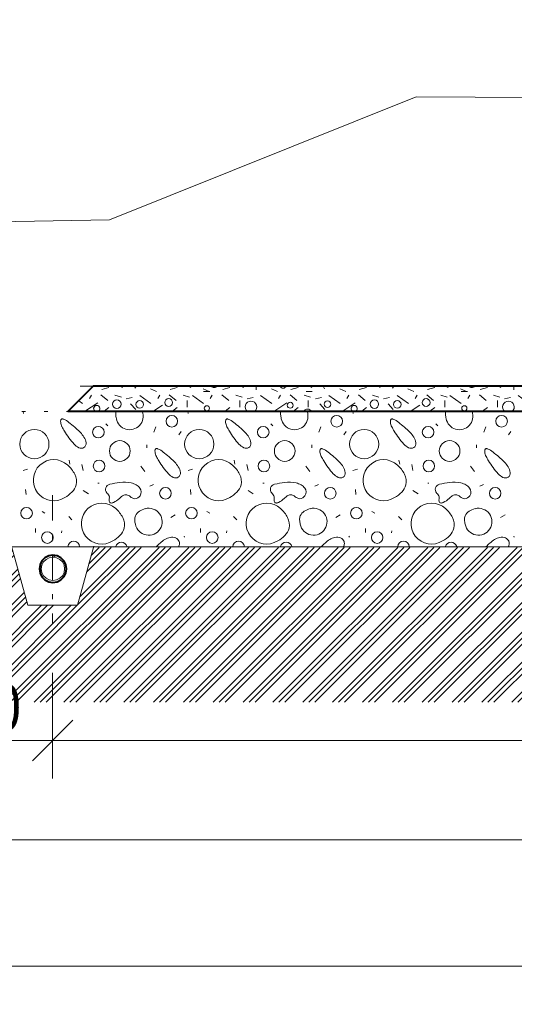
# Model space of a CAD drawing. Header units: millimetres. Extents: x -479461597 to -478645968, y -1101060132 to -1100898045.
# Tile 75 of 145: x -479028280 to -479025352, y -1101059430 to -1101053603. Entities that reach past the tile are written whole.
import ezdxf

# ---------------------------------------------------------------- set-up
doc = ezdxf.new("R2010")
doc.units = ezdxf.units.MM
doc.header["$MEASUREMENT"] = 0
for name, pattern in [('Wipeout_Contour', [1000, 0, -1000]), ('Čerchovaná S', [350, 150, -85, 30, -85]), ('Čerchovaná se dvěma tečkami', [575, 200, -110, 22.5, -110, 22.5, -110]), ('Čárkovaná L', [1300, 800, -500])]:
    doc.linetypes.add(name, pattern=pattern)
for name, color, linetype, lineweight in [('2D prvky - čary _Pero_č.__183', 7, 'Continuous', 20), ('Konstrukce - zaklady drenáž_Pero_č.__10', 7, 'Continuous', 40), ('Konstrukce - zaklady drenáž_Pero_č.__90', 250, 'Continuous', 13), ('Konstrukce - základy podsyp_Pero_č.__164', 250, 'Continuous', 13), ('Konstrukce - základy podsyp_Pero_č.__9', 7, 'Continuous', 40), ('Konstrukce - základy podsyp_Pero_č.__96', 124, 'Continuous', 13)]:
    doc.layers.add(name, color=color, linetype=linetype, lineweight=lineweight)
for name, color, linetype in [('Bourané_2D prvky - vyplně', 7, 'Continuous'), ('Konstrukce - zaklady drenáž', 7, 'Continuous'), ('Konstrukce - základy podsyp', 7, 'Continuous'), ('Kóty - SP', 7, 'Continuous'), ('Situace - terén PT', 7, 'Continuous')]:
    doc.layers.add(name, color=color, linetype=linetype)
for name, color, linetype, lineweight, true_color in [('Bourané_2D prvky - vyplně_Pero_č.__40', 7, 'Continuous', 13, 0xc9ca94), ('Bourané_Konstrukce - základy výkop_Pero_č.__109', 7, 'Continuous', 13, 0x6da3d7), ('Konstrukce - zaklady drenáž_Pero_č.__108', 7, 'Continuous', 13, 0x1a4f6e), ('Kóty - SP_Pero_č.__25', 7, 'Continuous', 13, 0x1a4f6e), ('Kóty - SP_Pero_č.__45', 7, 'Continuous', 13, 0x1a4f6e), ('Kóty - SP_Pero_č.__85', 7, 'Continuous', 13, 0x1a4f6e), ('Situace - terén HTU_Pero_č.__186', 7, 'Continuous', 20, 0x7b0011), ('Situace - terén PT_Pero_č.__190', 7, 'Continuous', 20, 0x6d6f03)]:
    doc.layers.add(name, color=color, linetype=linetype, lineweight=lineweight, true_color=true_color)
doc.styles.add('GENERATED_STYLE_5', font='txt')
doc.dimstyles.new('GENERATED_STYLE__1', dxfattribs={"dimtxt": 275, "dimasz": 228, "dimexe": 0.18, "dimexo": 400, "dimgap": 0.09, "dimtad": 1, "dimtih": 1, "dimtoh": 1, "dimdec": 0, "dimzin": 0, "dimdsep": 46, "dimtxsty": 'GENERATED_STYLE_5', "dimblk": 'ARROWHEAD_6', "dimblk1": 'ARROWHEAD_6', "dimblk2": 'ARROWHEAD_6', "dimcen": 0.09, "dimclrd": 256, "dimclre": 256, "dimclrt": 256, "dimazin": 0, "dimtfac": 1, "dimtdec": 4, "dimtmove": 0, "dimatfit": 3, "dimfxl": 1, "dimtolj": 1, "dimtzin": 0, "dimarcsym": 0})

# ---------------------------------------------------------------- blocks, each defined once
blk = doc.blocks.new('*X114', base_point=(-479016584.6, -1101055471.5))
at = {"layer": 'Bourané_2D prvky - vyplně_Pero_č.__40', "color": 9, "linetype": 'Continuous', "lineweight": 13, "true_color": 0xc9ca94}
for p, q in [((-479028258.6, -1101055933.3), (-479028260.1, -1101055921.5)), ((-479027282.3, -1101055933.3), (-479027283.8, -1101055921.5)), ((-479026306, -1101055933.3), (-479026307.5, -1101055921.5)), ((-479027769.4, -1101055994.2), (-479027757.6, -1101056006)), ((-479027473.3, -1101056013.1), (-479027485.2, -1101056043.9)), ((-479026793.1, -1101055994.2), (-479026781.2, -1101056006)), ((-479026497, -1101056013.1), (-479026508.9, -1101056043.9)), ((-479025816.8, -1101055994.2), (-479025804.9, -1101056006)), ((-479025520.7, -1101056013.1), (-479025532.5, -1101056043.9)), ((-479027338.3, -1101056060.5), (-479027324.1, -1101056039.2)), ((-479026362, -1101056060.5), (-479026347.8, -1101056039.2)), ((-479025385.7, -1101056060.5), (-479025371.5, -1101056039.2)), ((-479027527.8, -1101056119.7), (-479027527.8, -1101056136.3)), ((-479026551.5, -1101056119.7), (-479026551.5, -1101056136.3)), ((-479025575.2, -1101056119.7), (-479025575.2, -1101056136.3)), ((-479027987.3, -1101056209.7), (-479027982.6, -1101056233.4)), ((-479027911.5, -1101056235.8), (-479027904.4, -1101056271.3)), ((-479027539.7, -1101056276), (-479027563.3, -1101056245.2)), ((-479027011, -1101056209.7), (-479027006.3, -1101056233.4)), ((-479026935.2, -1101056235.8), (-479026928.1, -1101056271.3)), ((-479026563.3, -1101056276), (-479026587, -1101056245.2)), ((-479026034.7, -1101056209.7), (-479026029.9, -1101056233.4)), ((-479025958.9, -1101056235.8), (-479025951.8, -1101056271.3)), ((-479025587, -1101056276), (-479025610.7, -1101056245.2)), ((-479028233.7, -1101056261.8), (-479028259.7, -1101056271.3)), ((-479027257.3, -1101056261.8), (-479027283.4, -1101056271.3)), ((-479026281, -1101056261.8), (-479026307.1, -1101056271.3)), ((-479027816.8, -1101056344.7), (-479027809.7, -1101056344.7)), ((-479027508.9, -1101056363.7), (-479027487.5, -1101056354.2)), ((-479026840.5, -1101056344.7), (-479026833.4, -1101056344.7)), ((-479026532.5, -1101056363.7), (-479026511.2, -1101056354.2)), ((-479025864.1, -1101056344.7), (-479025857, -1101056344.7)), ((-479025556.2, -1101056363.7), (-479025534.9, -1101056354.2)), ((-479028245.3, -1101056382.3), (-479028242.9, -1101056413.1)), ((-479027904.7, -1101056389.1), (-479027873.9, -1101056408)), ((-479027269, -1101056382.3), (-479027266.6, -1101056413.1)), ((-479026928.4, -1101056389.1), (-479026897.6, -1101056408)), ((-479026292.6, -1101056382.3), (-479026290.3, -1101056413.1)), ((-479025952.1, -1101056389.1), (-479025921.3, -1101056408)), ((-479028147.7, -1101056513.4), (-479028131, -1101056524.1)), ((-479027989.7, -1101056542.8), (-479027970.7, -1101056561.7)), ((-479027359.2, -1101056533.7), (-479027385.3, -1101056547.9)), ((-479027171.4, -1101056513.4), (-479027154.6, -1101056524.1)), ((-479027013.4, -1101056542.8), (-479026994.4, -1101056561.7)), ((-479026382.9, -1101056533.7), (-479026409, -1101056547.9)), ((-479026195.1, -1101056513.4), (-479026178.3, -1101056524.1)), ((-479026037.1, -1101056542.8), (-479026018.1, -1101056561.7)), ((-479025406.6, -1101056533.7), (-479025432.7, -1101056547.9)), ((-479028186.3, -1101056637.5), (-479028186.3, -1101056613.8)), ((-479028032.3, -1101056639.9), (-479028030, -1101056628.1)), ((-479027304.7, -1101056666), (-479027307.1, -1101056658.9)), ((-479027210, -1101056637.5), (-479027210, -1101056613.8)), ((-479027056, -1101056639.9), (-479027053.6, -1101056628.1)), ((-479026328.4, -1101056666), (-479026330.8, -1101056658.9)), ((-479026233.6, -1101056637.5), (-479026233.6, -1101056613.8)), ((-479026079.7, -1101056639.9), (-479026077.3, -1101056628.1)), ((-479025352.1, -1101056666), (-479025354.4, -1101056658.9))]:
    blk.add_line(p, q, dxfattribs=at)
for centre, radius in [((-479027379.6, -1101055979.2), 34.3), ((-479026403.3, -1101055979.2), 34.3), ((-479025427, -1101055979.2), 34.3), ((-479027814.6, -1101056043.7), 34.3), ((-479026838.3, -1101056043.7), 34.3), ((-479025862, -1101056043.7), 34.3), ((-479028193.5, -1101056114.2), 86.5), ((-479027217.1, -1101056114.2), 86.5), ((-479026240.8, -1101056114.2), 86.5), ((-479027687.5, -1101056155.2), 61.2), ((-479026711.1, -1101056155.2), 61.2), ((-479025734.8, -1101056155.2), 61.2), ((-479027810.4, -1101056244), 34.3), ((-479026834.1, -1101056244), 34.3), ((-479025857.8, -1101056244), 34.3), ((-479027417.4, -1101056405.7), 34.3), ((-479026441.1, -1101056405.7), 34.3), ((-479025464.8, -1101056405.7), 34.3), ((-479028239.7, -1101056523.1), 34.3), ((-479027263.4, -1101056523.1), 34.3), ((-479026287, -1101056523.1), 34.3), ((-479028116.5, -1101056667.4), 34.3), ((-479027140.2, -1101056667.4), 34.3), ((-479026163.9, -1101056667.4), 34.3)]:
    blk.add_circle(centre, radius, dxfattribs=at)
for centre, radius, start, end in [((-479028028.5, -1101055973.7), 8.15, 116.44249, 143.74637), ((-479028028, -1101055975.3), 9.77, 91.58784, 115.1953), ((-479028027.7, -1101055983.4), 17.9, 76.26222, 91.63398), ((-479028035.3, -1101056011.8), 47.3, 60.09228, 75.56108), ((-479027651.4, -1101055935.3), 60.4, 166.82651, 183.23471), ((-479027571.9, -1101055930.8), 140, 183.20947, 193.73016), ((-479027629.3, -1101055949.6), 79.9, 190.42819, 20.56996), ((-479027052.2, -1101055973.7), 8.15, 116.44249, 143.74637), ((-479027051.6, -1101055975.3), 9.77, 91.58784, 115.1953), ((-479027051.4, -1101055983.4), 17.9, 76.26222, 91.63398), ((-479027058.9, -1101056011.8), 47.3, 60.09228, 75.56108), ((-479026675.1, -1101055935.3), 60.4, 166.82651, 183.23471), ((-479026595.6, -1101055930.8), 140, 183.20947, 193.73016), ((-479026653, -1101055949.6), 79.9, 190.42819, 20.56996), ((-479026075.8, -1101055973.7), 8.15, 116.44249, 143.74637), ((-479026075.3, -1101055975.3), 9.77, 91.58784, 115.1953), ((-479026075.1, -1101055983.4), 17.9, 76.26222, 91.63398), ((-479026082.6, -1101056011.8), 47.3, 60.09228, 75.56108), ((-479025698.8, -1101055935.3), 60.4, 166.82651, 183.23471), ((-479025619.3, -1101055930.8), 140, 183.20947, 193.73016), ((-479025676.6, -1101055949.6), 79.9, 190.42819, 20.56996), ((-479028002.8, -1101055981), 35.1, 166.99162, 187.79059), ((-479027958, -1101055976.7), 80.1, 186.42962, 206.15703), ((-479028024.9, -1101055976.1), 12.4, 144.58124, 165.79236), ((-479027823.6, -1101055910), 230.1, 206.33038, 213.62436), ((-479028112.9, -1101056147.8), 203.9, 49.77705, 60.23921), ((-479028568.5, -1101056713.5), 930.2, 47.97476, 50.84929), ((-479028086.9, -1101056198), 225.2, 33.83427, 51.18662), ((-479027026.5, -1101055981), 35.1, 166.99162, 187.79059), ((-479026981.7, -1101055976.7), 80.1, 186.42962, 206.15703), ((-479027048.6, -1101055976.1), 12.4, 144.58124, 165.79236), ((-479026847.3, -1101055910), 230.1, 206.33038, 213.62436), ((-479027136.6, -1101056147.8), 203.9, 49.77705, 60.23921), ((-479027592.2, -1101056713.5), 930.2, 47.97476, 50.84929), ((-479027110.6, -1101056198), 225.2, 33.83427, 51.18662), ((-479026050.1, -1101055981), 35.1, 166.99162, 187.79059), ((-479026005.3, -1101055976.7), 80.1, 186.42962, 206.15703), ((-479026072.3, -1101055976.1), 12.4, 144.58124, 165.79236), ((-479025870.9, -1101055910), 230.1, 206.33038, 213.62436), ((-479026160.3, -1101056147.8), 203.9, 49.77705, 60.23921), ((-479026615.9, -1101056713.5), 930.2, 47.97476, 50.84929), ((-479026134.3, -1101056198), 225.2, 33.83427, 51.18662), ((-479027626.7, -1101055809.4), 450.4, 210.40568, 222.59648), ((-479027966.8, -1101056116), 79.8, 6.38135, 32.97964), ((-479026650.4, -1101055809.4), 450.4, 210.40568, 222.59648), ((-479026990.5, -1101056116), 79.8, 6.38135, 32.97964), ((-479025674.1, -1101055809.4), 450.4, 210.40568, 222.59648), ((-479026014.2, -1101056116), 79.8, 6.38135, 32.97964), ((-479027884.9, -1101056047.4), 99.3, 222.37116, 243.06329), ((-479027915.6, -1101056108.2), 31.2, 242.60519, 300.24019), ((-479027917.3, -1101056110.7), 30, 305.49207, 6.90343), ((-479027469.9, -1101056149.3), 8.15, 116.44249, 143.74637), ((-479027469.3, -1101056150.8), 9.77, 91.58784, 115.1953), ((-479027469.1, -1101056158.9), 17.9, 76.26222, 91.63398), ((-479027476.6, -1101056187.3), 47.3, 60.09228, 75.56108), ((-479026908.6, -1101056047.4), 99.3, 222.37116, 243.06329), ((-479026939.3, -1101056108.2), 31.2, 242.60519, 300.24019), ((-479026941, -1101056110.7), 30, 305.49207, 6.90343), ((-479026493.5, -1101056149.3), 8.15, 116.44249, 143.74637), ((-479026493, -1101056150.8), 9.77, 91.58784, 115.1953), ((-479026492.8, -1101056158.9), 17.9, 76.26222, 91.63398), ((-479026500.3, -1101056187.3), 47.3, 60.09228, 75.56108), ((-479025932.3, -1101056047.4), 99.3, 222.37116, 243.06329), ((-479025962.9, -1101056108.2), 31.2, 242.60519, 300.24019), ((-479025964.7, -1101056110.7), 30, 305.49207, 6.90343), ((-479025517.2, -1101056149.3), 8.15, 116.44249, 143.74637), ((-479025516.7, -1101056150.8), 9.77, 91.58784, 115.1953), ((-479025516.5, -1101056158.9), 17.9, 76.26222, 91.63398), ((-479025524, -1101056187.3), 47.3, 60.09228, 75.56108), ((-479027444.2, -1101056156.5), 35.1, 166.99162, 187.79059), ((-479027399.4, -1101056152.3), 80.1, 186.42962, 206.15703), ((-479027466.3, -1101056151.7), 12.4, 144.58124, 165.79236), ((-479027265, -1101056085.5), 230.1, 206.33038, 213.62436), ((-479027554.3, -1101056323.4), 203.9, 49.77705, 60.23921), ((-479028009.9, -1101056889), 930.2, 47.97476, 50.84929), ((-479027528.3, -1101056373.5), 225.2, 33.83427, 51.18662), ((-479026467.8, -1101056156.5), 35.1, 166.99162, 187.79059), ((-479026423, -1101056152.3), 80.1, 186.42962, 206.15703), ((-479026490, -1101056151.7), 12.4, 144.58124, 165.79236), ((-479026288.6, -1101056085.5), 230.1, 206.33038, 213.62436), ((-479026578, -1101056323.4), 203.9, 49.77705, 60.23921), ((-479027033.6, -1101056889), 930.2, 47.97476, 50.84929), ((-479026552, -1101056373.5), 225.2, 33.83427, 51.18662), ((-479025491.5, -1101056156.5), 35.1, 166.99162, 187.79059), ((-479025446.7, -1101056152.3), 80.1, 186.42962, 206.15703), ((-479025513.7, -1101056151.7), 12.4, 144.58124, 165.79236), ((-479025312.3, -1101056085.5), 230.1, 206.33038, 213.62436), ((-479025601.6, -1101056323.4), 203.9, 49.77705, 60.23921), ((-479026057.3, -1101056889), 930.2, 47.97476, 50.84929), ((-479025575.7, -1101056373.5), 225.2, 33.83427, 51.18662), ((-479028078.3, -1101056328), 121.6, 47.44539, 302.61512), ((-479028132.4, -1101056386), 201, 27.73941, 47.25688), ((-479027068.1, -1101055985), 450.4, 210.40568, 222.59648), ((-479027408.2, -1101056291.6), 79.8, 6.38135, 32.97964), ((-479027102, -1101056328), 121.6, 47.44539, 302.61512), ((-479027156.1, -1101056386), 201, 27.73941, 47.25688), ((-479026091.8, -1101055985), 450.4, 210.40568, 222.59648), ((-479026431.9, -1101056291.6), 79.8, 6.38135, 32.97964), ((-479026125.6, -1101056328), 121.6, 47.44539, 302.61512), ((-479026179.8, -1101056386), 201, 27.73941, 47.25688), ((-479025115.5, -1101055985), 450.4, 210.40568, 222.59648), ((-479025455.6, -1101056291.6), 79.8, 6.38135, 32.97964), ((-479028036.4, -1101056335.7), 92.5, 347.76658, 27.85068), ((-479027326.3, -1101056222.9), 99.3, 222.37116, 243.06329), ((-479027357, -1101056283.8), 31.2, 242.60519, 300.24019), ((-479027358.7, -1101056286.3), 30, 305.49207, 6.90343), ((-479027060, -1101056335.7), 92.5, 347.76658, 27.85068), ((-479026350, -1101056222.9), 99.3, 222.37116, 243.06329), ((-479026380.6, -1101056283.8), 31.2, 242.60519, 300.24019), ((-479026382.4, -1101056286.3), 30, 305.49207, 6.90343), ((-479026083.7, -1101056335.7), 92.5, 347.76658, 27.85068), ((-479025373.7, -1101056222.9), 99.3, 222.37116, 243.06329), ((-479025404.3, -1101056283.8), 31.2, 242.60519, 300.24019), ((-479025406, -1101056286.3), 30, 305.49207, 6.90343), ((-479028039, -1101056330.4), 96.3, 314.77786, 344.99612), ((-479027740.7, -1101056382.8), 31.5, 102.33238, 221.66579), ((-479027632.5, -1101056814.8), 476.8, 96.62587, 103.9434), ((-479027661, -1101056520.3), 181.1, 76.98482, 98.41911), ((-479027649.5, -1101056459.4), 119.2, 60.58312, 75.82357), ((-479027624.1, -1101056417), 69.8, 37.64751, 61.59738), ((-479027601.5, -1101056398.2), 40.4, 327.0376, 36.12094), ((-479027062.7, -1101056330.4), 96.3, 314.77786, 344.99612), ((-479026764.4, -1101056382.8), 31.5, 102.33238, 221.66579), ((-479026656.2, -1101056814.8), 476.8, 96.62587, 103.9434), ((-479026684.7, -1101056520.3), 181.1, 76.98482, 98.41911), ((-479026673.1, -1101056459.4), 119.2, 60.58312, 75.82357), ((-479026647.8, -1101056417), 69.8, 37.64751, 61.59738), ((-479026625.1, -1101056398.2), 40.4, 327.0376, 36.12094), ((-479026086.4, -1101056330.4), 96.3, 314.77786, 344.99612), ((-479025788.1, -1101056382.8), 31.5, 102.33238, 221.66579), ((-479025679.9, -1101056814.8), 476.8, 96.62587, 103.9434), ((-479025708.4, -1101056520.3), 181.1, 76.98482, 98.41911), ((-479025696.8, -1101056459.4), 119.2, 60.58312, 75.82357), ((-479025671.5, -1101056417), 69.8, 37.64751, 61.59738), ((-479025648.8, -1101056398.2), 40.4, 327.0376, 36.12094), ((-479028112.2, -1101056256.8), 200.1, 299.80292, 314.81337), ((-479027830.5, -1101056470.2), 93.8, 36.34422, 45.05059), ((-479027779, -1101056432.1), 29.8, 9.2485, 36.04485), ((-479027801.1, -1101056432.6), 51.7, 352.80345, 5.8388), ((-479027581.9, -1101056550), 157.3, 125.17662, 133.36956), ((-479027649.4, -1101056453.4), 39.5, 96.38752, 125.85484), ((-479027652, -1101056445.6), 31.5, 62.29017, 93.16723), ((-479027680.8, -1101056498.6), 91.8, 52.69594, 61.7729), ((-479027563.2, -1101056343.4), 102.9, 232.99345, 240.45597), ((-479027596.6, -1101056401.9), 35.6, 240.83218, 267.00649), ((-479027598.2, -1101056401.6), 35.8, 269.51744, 328.79179), ((-479027135.9, -1101056256.8), 200.1, 299.80292, 314.81337), ((-479026854.2, -1101056470.2), 93.8, 36.34422, 45.05059), ((-479026802.7, -1101056432.1), 29.8, 9.2485, 36.04485), ((-479026824.8, -1101056432.6), 51.7, 352.80345, 5.8388), ((-479026605.6, -1101056550), 157.3, 125.17662, 133.36956), ((-479026673.1, -1101056453.4), 39.5, 96.38752, 125.85484), ((-479026675.7, -1101056445.6), 31.5, 62.29017, 93.16723), ((-479026704.5, -1101056498.6), 91.8, 52.69594, 61.7729), ((-479026586.9, -1101056343.4), 102.9, 232.99345, 240.45597), ((-479026620.3, -1101056401.9), 35.6, 240.83218, 267.00649), ((-479026621.9, -1101056401.6), 35.8, 269.51744, 328.79179), ((-479026159.6, -1101056256.8), 200.1, 299.80292, 314.81337), ((-479025877.9, -1101056470.2), 93.8, 36.34422, 45.05059), ((-479025826.4, -1101056432.1), 29.8, 9.2485, 36.04485), ((-479025848.4, -1101056432.6), 51.7, 352.80345, 5.8388), ((-479025629.3, -1101056550), 157.3, 125.17662, 133.36956), ((-479025696.7, -1101056453.4), 39.5, 96.38752, 125.85484), ((-479025699.4, -1101056445.6), 31.5, 62.29017, 93.16723), ((-479025728.1, -1101056498.6), 91.8, 52.69594, 61.7729), ((-479025610.6, -1101056343.4), 102.9, 232.99345, 240.45597), ((-479025644, -1101056401.9), 35.6, 240.83218, 267.00649), ((-479025645.5, -1101056401.6), 35.8, 269.51744, 328.79179), ((-479027794, -1101056584.6), 121.6, 47.44539, 302.61512), ((-479027705.1, -1101056445.2), 45.1, 172.11009, 189.08744), ((-479027734.8, -1101056449.7), 15.1, 189.97096, 219.94545), ((-479027738.4, -1101056452.2), 10.8, 222.4728, 257.54629), ((-479027737, -1101056444.5), 18.5, 258.52372, 281.52951), ((-479027740.9, -1101056422.9), 40.5, 280.79529, 293.53627), ((-479027779.8, -1101056344.4), 128.1, 295.46694, 314.57351), ((-479026817.7, -1101056584.6), 121.6, 47.44539, 302.61512), ((-479026728.8, -1101056445.2), 45.1, 172.11009, 189.08744), ((-479026758.4, -1101056449.7), 15.1, 189.97096, 219.94545), ((-479026762.1, -1101056452.2), 10.8, 222.4728, 257.54629), ((-479026760.7, -1101056444.5), 18.5, 258.52372, 281.52951), ((-479026764.6, -1101056422.9), 40.5, 280.79529, 293.53627), ((-479026803.5, -1101056344.4), 128.1, 295.46694, 314.57351), ((-479025841.4, -1101056584.6), 121.6, 47.44539, 302.61512), ((-479025752.5, -1101056445.2), 45.1, 172.11009, 189.08744), ((-479025782.1, -1101056449.7), 15.1, 189.97096, 219.94545), ((-479025785.8, -1101056452.2), 10.8, 222.4728, 257.54629), ((-479025784.4, -1101056444.5), 18.5, 258.52372, 281.52951), ((-479025788.3, -1101056422.9), 40.5, 280.79529, 293.53627), ((-479025827.2, -1101056344.4), 128.1, 295.46694, 314.57351), ((-479027848.2, -1101056642.7), 201, 27.73941, 47.25688), ((-479027752.1, -1101056592.3), 92.5, 347.76658, 27.85068), ((-479027538.7, -1101056559.5), 60.4, 159.35742, 183.23471), ((-479027516.6, -1101056573.9), 79.9, 190.42819, 104.62943), ((-479027542, -1101056561.2), 57.9, 120.7918, 156.66705), ((-479027499.5, -1101056631.9), 140.5, 105.38214, 120.90768), ((-479026871.9, -1101056642.7), 201, 27.73941, 47.25688), ((-479026775.8, -1101056592.3), 92.5, 347.76658, 27.85068), ((-479026562.4, -1101056559.5), 60.4, 159.35742, 183.23471), ((-479026540.3, -1101056573.9), 79.9, 190.42819, 104.62943), ((-479026565.7, -1101056561.2), 57.9, 120.7918, 156.66705), ((-479026523.2, -1101056631.9), 140.5, 105.38214, 120.90768), ((-479025895.5, -1101056642.7), 201, 27.73941, 47.25688), ((-479025799.5, -1101056592.3), 92.5, 347.76658, 27.85068), ((-479025586.1, -1101056559.5), 60.4, 159.35742, 183.23471), ((-479025564, -1101056573.9), 79.9, 190.42819, 104.62943), ((-479025589.4, -1101056561.2), 57.9, 120.7918, 156.66705), ((-479025546.9, -1101056631.9), 140.5, 105.38214, 120.90768), ((-479027459.2, -1101056555.1), 140, 183.20947, 193.73016), ((-479026482.9, -1101056555.1), 140, 183.20947, 193.73016), ((-479025506.6, -1101056555.1), 140, 183.20947, 193.73016), ((-479027828, -1101056513.4), 200.1, 299.80292, 314.81337), ((-479027754.7, -1101056587), 96.3, 314.77786, 344.99612), ((-479027374.1, -1101056751.3), 86.5, 100.49602, 122.88251), ((-479027378.8, -1101056725.7), 60.4, 68.66458, 100.54861), ((-479026851.6, -1101056513.4), 200.1, 299.80292, 314.81337), ((-479026778.4, -1101056587), 96.3, 314.77786, 344.99612), ((-479026397.8, -1101056751.3), 86.5, 100.49602, 122.88251), ((-479026402.5, -1101056725.7), 60.4, 68.66458, 100.54861), ((-479025875.3, -1101056513.4), 200.1, 299.80292, 314.81337), ((-479025802.1, -1101056587), 96.3, 314.77786, 344.99612), ((-479025421.5, -1101056751.3), 86.5, 100.49602, 122.88251), ((-479025426.2, -1101056725.7), 60.4, 68.66458, 100.54861), ((-479027960.4, -1101056722.4), 34.3, 1.67684, 178.32316), ((-479027678.7, -1101056729.3), 34.3, 13.42393, 166.57607), ((-479027281.8, -1101056898.8), 259.5, 129.90161, 136.85958), ((-479027308.8, -1101056852.7), 207.1, 122.84273, 132.36955), ((-479027370.1, -1101056703.5), 36.5, 19.35089, 68.79016), ((-479027400.9, -1101056691.2), 68.8, 334.00243, 341.10531), ((-479027370.2, -1101056702.2), 36.2, 341.89835, 17.40087), ((-479026984.1, -1101056722.4), 34.3, 1.67684, 178.32316), ((-479026702.4, -1101056729.3), 34.3, 13.42393, 166.57607), ((-479026305.5, -1101056898.8), 259.5, 129.90161, 136.85958), ((-479026332.5, -1101056852.7), 207.1, 122.84273, 132.36955), ((-479026393.7, -1101056703.5), 36.5, 19.35089, 68.79016), ((-479026424.6, -1101056691.2), 68.8, 334.00243, 341.10531), ((-479026393.9, -1101056702.2), 36.2, 341.89835, 17.40087), ((-479026007.8, -1101056722.4), 34.3, 1.67684, 178.32316), ((-479025726.1, -1101056729.3), 34.3, 13.42393, 166.57607), ((-479025329.2, -1101056898.8), 259.5, 129.90161, 136.85958), ((-479025356.2, -1101056852.7), 207.1, 122.84273, 132.36955), ((-479025417.4, -1101056703.5), 36.5, 19.35089, 68.79016), ((-479025448.2, -1101056691.2), 68.8, 334.00243, 341.10531), ((-479025417.6, -1101056702.2), 36.2, 341.89835, 17.40087)]:
    blk.add_arc(centre, radius, start, end, dxfattribs=at)
blk = doc.blocks.new('výplň_3_4', base_point=(-479016584.6, -1101055471.5))
at = {"color": 254, "linetype": 'Wipeout_Contour', "lineweight": 0, "ltscale": 8405097351.731508}
blk.add_wipeout([(-479029177.2, -1101056721.4), (-478991622, -1101056721.4), (-478955191.5, -1101056718.9), (-478954585.1, -1101056621.5), (-478954235.1, -1101056271.5), (-478954235.1, -1101055921.5), (-479029177.2, -1101055921.5)], dxfattribs=at).dxf.layer = 'Bourané_2D prvky - vyplně'
at = {"layer": 'Bourané_2D prvky - vyplně_Pero_č.__40', "color": 9, "linetype": 'Continuous', "lineweight": 13, "true_color": 0xc9ca94}
blk.add_blockref('*X114', (-479016584.6, -1101055471.5), dxfattribs=at)
blk = doc.blocks.new('Řez_23_4', base_point=(-479016584.6, -1101055471.5))
at = {"layer": 'Situace - terén PT_Pero_č.__190', "color": 66, "linetype": 'Continuous', "lineweight": 20, "true_color": 0x6d6f03, "flags": 128}
blk.add_lwpolyline([(-478991612.8, -1101053612.6), (-478995603.9, -1101053602.8), (-478998453.8, -1101053646.5), (-479000300.7, -1101053636.2), (-479001848.6, -1101053719.5), (-479009801, -1101053826.7), (-479012441.2, -1101053879.7), (-479013086.2, -1101053889.1), (-479017170.2, -1101054013.9), (-479019860.5, -1101054033.7), (-479023834.2, -1101054071.9), (-479025933.3, -1101054059.4), (-479027748.3, -1101054788.1), (-479031526.8, -1101054854.9), (-479034377.9, -1101055568.5), (-479036218.6, -1101055548.6)], dxfattribs=at)
blk = doc.blocks.new('*X125', base_point=(-479016584.6, -1101055471.5))
at = {"layer": 'Konstrukce - základy podsyp_Pero_č.__164', "color": 250, "linetype": 'Continuous', "lineweight": 13}
for p, q in [((-479027794.4, -1101055791.2), (-479027751.8, -1101055779.4)), ((-479027683.6, -1101055771.5), (-479027671.4, -1101055779.4)), ((-479027590.3, -1101055771.5), (-479027598.1, -1101055784.1)), ((-479027505.9, -1101055786.5), (-479027470.4, -1101055803.2)), ((-479027390, -1101055791.2), (-479027347.5, -1101055779.4)), ((-479027279.3, -1101055771.5), (-479027267.1, -1101055779.4)), ((-479027194.2, -1101055786.5), (-479027158.7, -1101055803.2)), ((-479027078.3, -1101055791.2), (-479027035.7, -1101055779.4)), ((-479026967.5, -1101055771.5), (-479026955.3, -1101055779.4)), ((-479026879.7, -1101055771.5), (-479026879.7, -1101055793.6)), ((-479026789.8, -1101055786.5), (-479026754.4, -1101055803.2)), ((-479026674, -1101055791.2), (-479026631.4, -1101055779.4)), ((-479026563.2, -1101055771.5), (-479026551, -1101055779.4)), ((-479026482.8, -1101055771.5), (-479026475.3, -1101055786.5)), ((-479026385.5, -1101055786.5), (-479026350, -1101055803.2)), ((-479026269.6, -1101055791.2), (-479026227, -1101055779.4)), ((-479026158.8, -1101055771.5), (-479026146.6, -1101055779.4)), ((-479026065.5, -1101055771.5), (-479026073.3, -1101055784.1)), ((-479025981.1, -1101055786.5), (-479025945.6, -1101055803.2)), ((-479025865.2, -1101055791.2), (-479025822.7, -1101055779.4)), ((-479025754.5, -1101055771.5), (-479025742.3, -1101055779.4)), ((-479025669.4, -1101055786.5), (-479025633.9, -1101055803.2)), ((-479025553.5, -1101055791.2), (-479025511, -1101055779.4)), ((-479025442.8, -1101055771.5), (-479025430.6, -1101055779.4)), ((-479025354.9, -1101055771.5), (-479025354.9, -1101055793.6)), ((-479025265, -1101055786.5), (-479025229.6, -1101055803.2)), ((-479025149.2, -1101055791.2), (-479025106.6, -1101055779.4)), ((-479025038.4, -1101055771.5), (-479025026.2, -1101055779.4)), ((-479024958, -1101055771.5), (-479024950.5, -1101055786.5)), ((-479024860.7, -1101055786.5), (-479024825.2, -1101055803.2)), ((-479024744.8, -1101055791.2), (-479024702.3, -1101055779.4)), ((-479024634.1, -1101055771.5), (-479024621.9, -1101055779.4)), ((-479024540.7, -1101055771.5), (-479024548.6, -1101055784.1)), ((-479027875.9, -1101055802.6), (-479027874.8, -1101055803.2)), ((-479027867.7, -1101055843.9), (-479027855.9, -1101055825)), ((-479027799.1, -1101055822.6), (-479027758.9, -1101055855.7)), ((-479027716.3, -1101055825), (-479027678.5, -1101055836.8)), ((-479027650.1, -1101055846.2), (-479027614.7, -1101055839.1)), ((-479027569.7, -1101055827.3), (-479027503.5, -1101055874.6)), ((-479027463.3, -1101055843.9), (-479027451.5, -1101055825)), ((-479027394.8, -1101055822.6), (-479027354.6, -1101055855.7)), ((-479027312, -1101055825), (-479027274.2, -1101055836.8)), ((-479027258, -1101055827.3), (-479027191.8, -1101055874.6)), ((-479027191.8, -1101055803.2), (-479027154, -1101055803.2)), ((-479027151.6, -1101055843.9), (-479027139.8, -1101055825)), ((-479027083, -1101055822.6), (-479027042.8, -1101055855.7)), ((-479027000.3, -1101055825), (-479026962.4, -1101055836.8)), ((-479026934.1, -1101055846.2), (-479026898.6, -1101055839.1)), ((-479026853.7, -1101055827.3), (-479026787.5, -1101055874.6)), ((-479026747.3, -1101055843.9), (-479026735.4, -1101055825)), ((-479026678.7, -1101055822.6), (-479026638.5, -1101055855.7)), ((-479026595.9, -1101055825), (-479026558.1, -1101055836.8)), ((-479026584.1, -1101055803.2), (-479026548.6, -1101055803.2)), ((-479026529.7, -1101055846.2), (-479026494.2, -1101055839.1)), ((-479026449.3, -1101055827.3), (-479026383.1, -1101055874.6)), ((-479026342.9, -1101055843.9), (-479026331.1, -1101055825)), ((-479026274.3, -1101055822.6), (-479026234.1, -1101055855.7)), ((-479026191.6, -1101055825), (-479026153.7, -1101055836.8)), ((-479026125.4, -1101055846.2), (-479026089.9, -1101055839.1)), ((-479026045, -1101055827.3), (-479025978.8, -1101055874.6)), ((-479025938.6, -1101055843.9), (-479025926.7, -1101055825)), ((-479025870, -1101055822.6), (-479025829.8, -1101055855.7)), ((-479025787.2, -1101055825), (-479025749.4, -1101055836.8)), ((-479025733.2, -1101055827.3), (-479025667, -1101055874.6)), ((-479025667, -1101055803.2), (-479025629.2, -1101055803.2)), ((-479025626.8, -1101055843.9), (-479025615, -1101055825)), ((-479025558.3, -1101055822.6), (-479025518.1, -1101055855.7)), ((-479025475.5, -1101055825), (-479025437.7, -1101055836.8)), ((-479025409.3, -1101055846.2), (-479025373.8, -1101055839.1)), ((-479025328.9, -1101055827.3), (-479025262.7, -1101055874.6)), ((-479025222.5, -1101055843.9), (-479025210.7, -1101055825)), ((-479025153.9, -1101055822.6), (-479025113.7, -1101055855.7)), ((-479025071.1, -1101055825), (-479025033.3, -1101055836.8)), ((-479025059.3, -1101055803.2), (-479025023.9, -1101055803.2)), ((-479025004.9, -1101055846.2), (-479024969.5, -1101055839.1)), ((-479024924.5, -1101055827.3), (-479024858.3, -1101055874.6)), ((-479024818.1, -1101055843.9), (-479024806.3, -1101055825)), ((-479024749.6, -1101055822.6), (-479024709.4, -1101055855.7)), ((-479024666.8, -1101055825), (-479024629, -1101055836.8)), ((-479024600.6, -1101055846.2), (-479024565.1, -1101055839.1)), ((-479024520.2, -1101055827.3), (-479024454, -1101055874.6)), ((-479027931.2, -1101055857.9), (-479027907.9, -1101055874.6)), ((-479027896.4, -1101055921.5), (-479027818, -1101055869.9)), ((-479027751.8, -1101055898.3), (-479027780.2, -1101055919.5)), ((-479027624.1, -1101055877), (-479027593.4, -1101055910.1)), ((-479027492, -1101055921.5), (-479027435.7, -1101055884.4)), ((-479027347.5, -1101055898.3), (-479027375.8, -1101055919.5)), ((-479027288.3, -1101055895.9), (-479027288.3, -1101055855.7)), ((-479027035.7, -1101055898.3), (-479027064.1, -1101055919.5)), ((-479026976.6, -1101055895.9), (-479026976.6, -1101055855.7)), ((-479026776, -1101055921.5), (-479026697.6, -1101055869.9)), ((-479026631.4, -1101055898.3), (-479026659.8, -1101055919.5)), ((-479026572.3, -1101055895.9), (-479026572.3, -1101055855.7)), ((-479026503.7, -1101055877), (-479026473, -1101055910.1)), ((-479026371.6, -1101055921.5), (-479026293.2, -1101055869.9)), ((-479026227, -1101055898.3), (-479026255.4, -1101055919.5)), ((-479026099.3, -1101055877), (-479026068.6, -1101055910.1)), ((-479025967.3, -1101055921.5), (-479025910.9, -1101055884.4)), ((-479025822.7, -1101055898.3), (-479025851.1, -1101055919.5)), ((-479025763.6, -1101055895.9), (-479025763.6, -1101055855.7)), ((-479025511, -1101055898.3), (-479025539.3, -1101055919.5)), ((-479025451.9, -1101055895.9), (-479025451.9, -1101055855.7)), ((-479025251.2, -1101055921.5), (-479025172.8, -1101055869.9)), ((-479025106.6, -1101055898.3), (-479025135, -1101055919.5)), ((-479025047.5, -1101055895.9), (-479025047.5, -1101055855.7)), ((-479024978.9, -1101055877), (-479024948.2, -1101055910.1)), ((-479024846.8, -1101055921.5), (-479024768.5, -1101055869.9)), ((-479024702.3, -1101055898.3), (-479024730.6, -1101055919.5)), ((-479024574.6, -1101055877), (-479024543.8, -1101055910.1)), ((-479024442.5, -1101055921.5), (-479024386.1, -1101055884.4)), ((-479027941, -1101055919.5), (-479027941.9, -1101055921.5)), ((-479027536.6, -1101055919.5), (-479027537.5, -1101055921.5)), ((-479027224.9, -1101055919.5), (-479027225.8, -1101055921.5)), ((-479026820.6, -1101055919.5), (-479026821.4, -1101055921.5)), ((-479026416.2, -1101055919.5), (-479026417.1, -1101055921.5)), ((-479026011.9, -1101055919.5), (-479026012.7, -1101055921.5)), ((-479025700.1, -1101055919.5), (-479025701, -1101055921.5)), ((-479025295.8, -1101055919.5), (-479025296.7, -1101055921.5)), ((-479024891.4, -1101055919.5), (-479024892.3, -1101055921.5)), ((-479024487.1, -1101055919.5), (-479024488, -1101055921.5))]:
    blk.add_line(p, q, dxfattribs=at)
for centre, radius in [((-479027398.4, -1101055868.4), 22.9), ((-479025873.7, -1101055868.4), 22.9), ((-479027704.9, -1101055878.1), 25.2), ((-479027569.4, -1101055879.7), 22.4), ((-479027172.2, -1101055902.3), 15.3), ((-479026678.6, -1101055884.6), 17.4), ((-479026457.6, -1101055878.1), 19.5), ((-479026180.2, -1101055878.1), 25.2), ((-479026044.7, -1101055879.7), 22.4), ((-479025647.4, -1101055902.3), 15.3), ((-479025153.8, -1101055884.6), 17.4), ((-479024932.8, -1101055878.1), 19.5), ((-479024655.4, -1101055878.1), 25.2), ((-479024519.9, -1101055879.7), 22.4)]:
    blk.add_circle(centre, radius, dxfattribs=at)
for centre, radius, start, end in [((-479027128.7, -1101055757.8), 22.5, 217.71153, 322.28847), ((-479026720.6, -1101055762.6), 20.7, 205.53258, 334.46742), ((-479025603.9, -1101055757.8), 22.5, 217.71153, 322.28847), ((-479025195.8, -1101055762.6), 20.7, 205.53258, 334.46742), ((-479027824.3, -1101055903.9), 18.4, 287.30294, 252.69706), ((-479026910.9, -1101055894.3), 34.5, 307.8254, 232.1746), ((-479026575.4, -1101055932.8), 26.1, 25.8203, 154.1797), ((-479026299.5, -1101055903.9), 18.4, 287.30294, 252.69706), ((-479025386.1, -1101055894.3), 34.5, 307.8254, 232.1746), ((-479025050.6, -1101055932.8), 26.1, 25.8203, 154.1797), ((-479024774.8, -1101055903.9), 18.4, 287.30294, 252.69706)]:
    blk.add_arc(centre, radius, start, end, dxfattribs=at)
blk = doc.blocks.new('Řez_27_4', base_point=(-479016584.6, -1101055471.5))
at = {"layer": 'Konstrukce - základy podsyp_Pero_č.__9', "color": 7, "linetype": 'Continuous', "lineweight": 40}
for p, q in [((-479027844.8, -1101055771.5), (-479027994.8, -1101055921.5)), ((-479024494.4, -1101055771.5), (-479027844.8, -1101055771.5)), ((-479024494.4, -1101055771.5), (-479024344.4, -1101055921.5)), ((-479024344.4, -1101055921.5), (-479027994.8, -1101055921.5))]:
    blk.add_line(p, q, dxfattribs=at)
at = {"layer": 'Konstrukce - základy podsyp', "lineweight": 0}
blk.add_blockref('*X125', (-479016584.6, -1101055471.5), dxfattribs=at)
blk = doc.blocks.new('Řez_31_4', base_point=(-479016584.6, -1101055471.5))
at = {"layer": 'Konstrukce - zaklady drenáž_Pero_č.__108', "linetype": 'Continuous', "lineweight": 13, "true_color": 0x1a4f6e}
h = blk.add_hatch(dxfattribs=at)
h.set_pattern_fill('Kov___ocel_0004', color=146, style=0, pattern_type=2)
h.set_pattern_definition([(45, (-479016584.6, -1101055471.5), (-159.099, 159.099), []), (45, (-479016637.63, -1101055418.46), (-159.099, 159.099), [])])
h.paths.add_polyline_path([(-479028163.7, -1101056852.6), (-479028159.8, -1101056877.3), (-479028148.4, -1101056899.6), (-479028130.7, -1101056917.3), (-479028108.4, -1101056928.7), (-479028083.7, -1101056932.6), (-479028059, -1101056928.7), (-479028036.7, -1101056917.3), (-479028019, -1101056899.6), (-479028007.6, -1101056877.3), (-479028003.7, -1101056852.6), (-479028007.6, -1101056827.9), (-479028019, -1101056805.6), (-479028036.7, -1101056787.9), (-479028059, -1101056776.5), (-479028083.7, -1101056772.6), (-479028108.4, -1101056776.5), (-479028130.7, -1101056787.9), (-479028148.4, -1101056805.6), (-479028159.8, -1101056827.9)])
h.paths.add_polyline_path([(-479028153, -1101056852.6), (-479028149.6, -1101056831.2), (-479028139.8, -1101056811.8), (-479028124.4, -1101056796.5), (-479028105.1, -1101056786.6), (-479028083.7, -1101056783.3), (-479028062.3, -1101056786.6), (-479028042.9, -1101056796.5), (-479028027.6, -1101056811.8), (-479028017.7, -1101056831.2), (-479028014.4, -1101056852.6), (-479028017.7, -1101056874), (-479028027.6, -1101056893.4), (-479028042.9, -1101056908.7), (-479028062.3, -1101056918.5), (-479028083.7, -1101056921.9), (-479028105.1, -1101056918.5), (-479028124.4, -1101056908.7), (-479028139.8, -1101056893.4), (-479028149.6, -1101056874)], flags=0)
at = {"layer": 'Konstrukce - zaklady drenáž_Pero_č.__10', "color": 7, "linetype": 'Continuous', "lineweight": 40, "flags": 128}
blk.add_lwpolyline([(-479028159.8, -1101056877.3), (-479028148.4, -1101056899.6), (-479028130.7, -1101056917.3), (-479028108.4, -1101056928.7), (-479028083.7, -1101056932.6), (-479028059, -1101056928.7), (-479028036.7, -1101056917.3), (-479028019, -1101056899.6), (-479028007.6, -1101056877.3), (-479028003.7, -1101056852.6), (-479028007.6, -1101056827.9), (-479028019, -1101056805.6), (-479028036.7, -1101056787.9), (-479028059, -1101056776.5), (-479028083.7, -1101056772.6), (-479028108.4, -1101056776.5), (-479028130.7, -1101056787.9), (-479028148.4, -1101056805.6), (-479028159.8, -1101056827.9), (-479028163.7, -1101056852.6)], close=True, dxfattribs=at)
at = {"layer": 'Konstrukce - zaklady drenáž_Pero_č.__90', "color": 250, "linetype": 'Continuous', "lineweight": 13, "flags": 128}
blk.add_lwpolyline([(-479028153, -1101056852.6), (-479028149.6, -1101056874), (-479028139.8, -1101056893.4), (-479028124.4, -1101056908.7), (-479028105.1, -1101056918.5), (-479028083.7, -1101056921.9), (-479028062.3, -1101056918.5), (-479028042.9, -1101056908.7), (-479028027.6, -1101056893.4), (-479028017.7, -1101056874), (-479028014.4, -1101056852.6), (-479028017.7, -1101056831.2), (-479028027.6, -1101056811.8), (-479028042.9, -1101056796.5), (-479028062.3, -1101056786.6), (-479028083.7, -1101056783.3), (-479028105.1, -1101056786.6), (-479028124.4, -1101056796.5), (-479028139.8, -1101056811.8), (-479028149.6, -1101056831.2)], close=True, dxfattribs=at)
blk = doc.blocks.new('*D148', base_point=(-479016584.6, -1101055471.5))
at = {"layer": 'Kóty - SP_Pero_č.__45', "color": 146, "linetype": 'Continuous', "lineweight": 13, "true_color": 0x1a4f6e}
for p, q in [((-479029125.5, -1101058336.4), (-479029365.5, -1101058576.4)), ((-478952255.1, -1101058576.4), (-478952015.1, -1101058336.4))]:
    blk.add_line(p, q, dxfattribs=at)
at = {"layer": 'Kóty - SP_Pero_č.__85', "color": 146, "linetype": 'Continuous', "lineweight": 13, "true_color": 0x1a4f6e}
for p, q in [((-478952135.1, -1101058681.4), (-478952135.1, -1101058056.4)), ((-479029245.5, -1101058856.4), (-479029245.5, -1101058231.4)), ((-479029425.5, -1101058456.4), (-479029245.5, -1101058456.4)), ((-479029245.5, -1101058456.4), (-478952135.1, -1101058456.4)), ((-478952135.1, -1101058456.4), (-478951955.1, -1101058456.4))]:
    blk.add_line(p, q, dxfattribs=at)
at = {"layer": 'Kóty - SP_Pero_č.__25', "color": 146, "lineweight": 13, "true_color": 0x1a4f6e, "insert": (-478991174.3, -1101058401.4), "char_height": 275, "attachment_point": 7, "style": 'GENERATED_STYLE_5'}
blk.add_mtext('\\A1;{\\pql;\\fArial Narrow|b0|i0|c238|p34;77\xa0110}', dxfattribs=at)
blk = doc.blocks.new('ARROWHEAD_6')
at = {"color": 0, "linetype": 'Continuous', "lineweight": 0}
for p, q in [((-0.5, -0.5), (0.5, 0.5)), ((0, 0), (-1, 0))]:
    blk.add_line(p, q, dxfattribs=at)
blk = doc.blocks.new('*D149', base_point=(-479016584.6, -1101055471.5))
at = {"layer": 'Kóty - SP_Pero_č.__45', "color": 146, "linetype": 'Continuous', "lineweight": 13, "true_color": 0x1a4f6e}
for p, q in [((-479029125.5, -1101057749), (-479029365.5, -1101057989)), ((-479027965.3, -1101057749), (-479028205.3, -1101057989))]:
    blk.add_line(p, q, dxfattribs=at)
at = {"layer": 'Kóty - SP_Pero_č.__85', "color": 146, "linetype": 'Continuous', "lineweight": 13, "true_color": 0x1a4f6e}
for p, q in [((-479028085.3, -1101058094), (-479028085.3, -1101057469)), ((-479029245.5, -1101058269), (-479029245.5, -1101057644)), ((-479029425.5, -1101057869), (-479029245.5, -1101057869)), ((-479029245.5, -1101057869), (-479028085.3, -1101057869)), ((-479028085.3, -1101057869), (-478991759.8, -1101057869))]:
    blk.add_line(p, q, dxfattribs=at)
at = {"layer": 'Kóty - SP_Pero_č.__25', "color": 146, "lineweight": 13, "true_color": 0x1a4f6e, "insert": (-479029061.4, -1101057814), "char_height": 275, "attachment_point": 7, "style": 'GENERATED_STYLE_5'}
blk.add_mtext('\\A1;{\\pql;\\fArial Narrow|b0|i0|c238|p34;1\xa0160}', dxfattribs=at)
blk = doc.blocks.new('*D150', base_point=(-479016584.6, -1101055471.5))
at = {"layer": 'Kóty - SP_Pero_č.__45', "color": 146, "linetype": 'Continuous', "lineweight": 13, "true_color": 0x1a4f6e}
for p, q in [((-479027965.3, -1101057749), (-479028205.3, -1101057989)), ((-478991639.8, -1101057749), (-478991879.8, -1101057989))]:
    blk.add_line(p, q, dxfattribs=at)
at = {"layer": 'Kóty - SP_Pero_č.__85', "color": 146, "linetype": 'Continuous', "lineweight": 13, "true_color": 0x1a4f6e}
for p, q in [((-478991759.8, -1101058094), (-478991759.8, -1101057469)), ((-479028085.3, -1101057869), (-478991759.8, -1101057869)), ((-478991759.8, -1101057869), (-478955435.1, -1101057869))]:
    blk.add_line(p, q, dxfattribs=at)
at = {"layer": 'Kóty - SP_Pero_č.__25', "color": 146, "lineweight": 13, "true_color": 0x1a4f6e, "insert": (-479010406.6, -1101057814), "char_height": 275, "attachment_point": 7, "style": 'GENERATED_STYLE_5'}
blk.add_mtext('\\A1;{\\pql;\\fArial Narrow|b0|i0|c238|p34;36\xa0326}', dxfattribs=at)
blk = doc.blocks.new('*D158', base_point=(-479016584.6, -1101055471.5))
at = {"layer": 'Kóty - SP_Pero_č.__45', "color": 146, "linetype": 'Continuous', "lineweight": 13, "true_color": 0x1a4f6e}
for p, q in [((-479029125.5, -1101059084.7), (-479029365.5, -1101059324.7)), ((-479016214.6, -1101059324.7), (-479015974.6, -1101059084.7))]:
    blk.add_line(p, q, dxfattribs=at)
at = {"layer": 'Kóty - SP_Pero_č.__85', "color": 146, "linetype": 'Continuous', "lineweight": 13, "true_color": 0x1a4f6e}
for p, q in [((-479029245.5, -1101059429.7), (-479029245.5, -1101058804.7)), ((-479016094.6, -1101059429.7), (-479016094.6, -1101058804.7)), ((-479029425.5, -1101059204.7), (-479029245.5, -1101059204.7)), ((-479029245.5, -1101059204.7), (-479016094.6, -1101059204.7)), ((-479016094.6, -1101059204.7), (-479015914.6, -1101059204.7))]:
    blk.add_line(p, q, dxfattribs=at)
at = {"layer": 'Kóty - SP_Pero_č.__25', "color": 146, "lineweight": 13, "true_color": 0x1a4f6e, "insert": (-479023154, -1101059149.7), "char_height": 275, "attachment_point": 7, "style": 'GENERATED_STYLE_5'}
blk.add_mtext('\\A1;{\\pql;\\fArial Narrow|b0|i0|c238|p34;13 150}', dxfattribs=at)

msp = doc.modelspace()

# ---------------------------------------------------------------- block references
at = {"layer": 'Bourané_2D prvky - vyplně_Pero_č.__40', "color": 9, "linetype": 'Continuous', "lineweight": 13, "true_color": 0xc9ca94}
msp.add_blockref('výplň_3_4', (-479016584.6, -1101055471.5), dxfattribs=at)

# ---------------------------------------------------------------- next in the draw order: wipeouts: each hides what was drawn before it
at = {"color": 254, "linetype": 'Wipeout_Contour', "lineweight": 0, "ltscale": 26416046955.85198}
msp.add_wipeout([(-479029245.6, -1101056721.4), (-479028326.9, -1101056724.1), (-479028232.2, -1101057068.5), (-479028085.4, -1101057068.5), (-479027937.9, -1101057068.5), (-479027843.6, -1101056725.6), (-478992001.4, -1101056723.5), (-478991905.9, -1101057071), (-478991608, -1101057071), (-478991512.4, -1101056723.4), (-478955677.4, -1101056721.4), (-478955582.7, -1101057071.5), (-478955424.3, -1101057071.5), (-478955288.5, -1101057071.5), (-478955190.8, -1101056714.9), (-478952675.9, -1101056637.8), (-478952135.1, -1101056621.5), (-478952135.1, -1101055771.5), (-478951119.9, -1101054324.9), (-478943743.3, -1101054992.4), (-478943743.5, -1101057647.8), (-479029245.7, -1101057641.8)], dxfattribs=at).dxf.layer = 'Bourané_2D prvky - vyplně'

# ---------------------------------------------------------------- next in the draw order: hatches: boundary and pattern name
at = {"layer": 'Bourané_2D prvky - vyplně_Pero_č.__40', "linetype": 'Continuous', "lineweight": 13, "true_color": 0xc9ca94}
h = msp.add_hatch(dxfattribs=at)
h.set_pattern_fill('Zemina___původní_0004', color=9, style=0, pattern_type=2)
h.set_pattern_definition([(45, (-479016584.6, -1101055471.49), (-88.38835, 88.38835), []), (45, (-479016602.28, -1101055453.82), (-88.38835, 88.38835), []), (45, (-479016619.95, -1101055436.14), (-88.38835, 88.38835), [])])
h.paths.add_polyline_path([(-479029245.6, -1101056721.4), (-479028326.9, -1101056724.1), (-479028232.2, -1101057068.5), (-479028085.4, -1101057068.5), (-479027937.9, -1101057068.5), (-479027843.6, -1101056725.6), (-478992001.4, -1101056723.5), (-478991905.9, -1101057071), (-478991608, -1101057071), (-478991512.4, -1101056723.4), (-478955677.4, -1101056721.4), (-478955582.7, -1101057071.5), (-478955424.3, -1101057071.5), (-478955288.5, -1101057071.5), (-478955190.8, -1101056714.9), (-478952675.9, -1101056637.8), (-478952135.1, -1101056621.5), (-478952135.1, -1101055771.5), (-478951119.9, -1101054324.9), (-478943743.3, -1101054992.4), (-478943743.5, -1101057647.8), (-479029245.7, -1101057641.8)])

# ---------------------------------------------------------------- next in the draw order: linework, layer by layer
at = {"layer": '2D prvky - čary _Pero_č.__183', "color": 7, "linetype": 'Čerchovaná S', "lineweight": 20}
msp.add_line((-479028085.4, -1101056417.2), (-479028085.3, -1101057180), dxfattribs=at)
at = {"layer": 'Bourané_Konstrukce - základy výkop_Pero_č.__109', "color": 153, "linetype": 'Continuous', "lineweight": 13, "true_color": 0x6da3d7}
for p, q in [((-478955677.4, -1101056721.4), (-479029245.6, -1101056721.4)), ((-479028232.2, -1101057068.5), (-479028328.3, -1101056718.9)), ((-479027937.9, -1101057068.5), (-479027841.8, -1101056718.9)), ((-479028232.2, -1101057068.5), (-479027937.9, -1101057068.5))]:
    msp.add_line(p, q, dxfattribs=at)
at = {"layer": 'Konstrukce - základy podsyp_Pero_č.__96', "color": 124, "linetype": 'Čerchovaná se dvěma tečkami', "lineweight": 13}
msp.add_line((-479029153.6, -1101055921.5), (-478954203.1, -1101055921.5), dxfattribs=at)
at = {"layer": 'Situace - terén HTU_Pero_č.__186', "color": 246, "linetype": 'Čárkovaná L', "lineweight": 20, "true_color": 0x7b0011}
msp.add_line((-479029222.6, -1101055771.5), (-478952135.1, -1101055771.5), dxfattribs=at)

# ---------------------------------------------------------------- next in the draw order: block references
at = {"layer": 'Konstrukce - zaklady drenáž', "lineweight": 0}
msp.add_blockref('Řez_31_4', (-479016584.6, -1101055471.5), dxfattribs=at)
at = {"layer": 'Konstrukce - základy podsyp', "lineweight": 0}
msp.add_blockref('Řez_27_4', (-479016584.6, -1101055471.5), dxfattribs=at)
at = {"layer": 'Situace - terén PT', "lineweight": 0}
msp.add_blockref('Řez_23_4', (-479016584.6, -1101055471.5), dxfattribs=at)

# ---------------------------------------------------------------- next in the draw order: dimensions: what is measured, and where the dimension line sits
at = {"layer": 'Kóty - SP', "color": 146, "linetype": 'Continuous', "lineweight": 13, "true_color": 0x1a4f6e}
for base, p1, p2, picture, middle in [((-478952135.1, -1101058456.4), (-479029245.5, -1101058760.3), (-478952135.1, -1101055771.5), '*D148', (-478990597.1, -1101058263.9)), ((-479028085.3, -1101057869), (-479029245.5, -1101058760.3), (-479028085.3, -1101057180), '*D149', (-479028589.1, -1101057676.5)), ((-478991759.7659, -1101057869.0395), (-479028085.3466, -1101057179.9707), (-478991759.7659, -1101057181.8158), '*D150', (-479009829.3808, -1101057676.5395))]:
    dim = msp.add_linear_dim(base=base, p1=p1, p2=p2, dimstyle='GENERATED_STYLE__1', dxfattribs=at)
    dim.commit()
    dim.dimension.update_dxf_attribs({"geometry": picture, "text_midpoint": middle, "dimtype": 160})
dim = msp.add_linear_dim(base=(-479016094.6, -1101059204.7), p1=(-479029245.5, -1101057663), p2=(-479016094.6, -1101058411.3), text='13 150', dimstyle='GENERATED_STYLE__1', dxfattribs=at)
dim.commit()
dim.dimension.update_dxf_attribs({"geometry": '*D158', "text_midpoint": (-479022576.9, -1101059012.2), "dimtype": 160})

doc.saveas('drawing.dxf')
